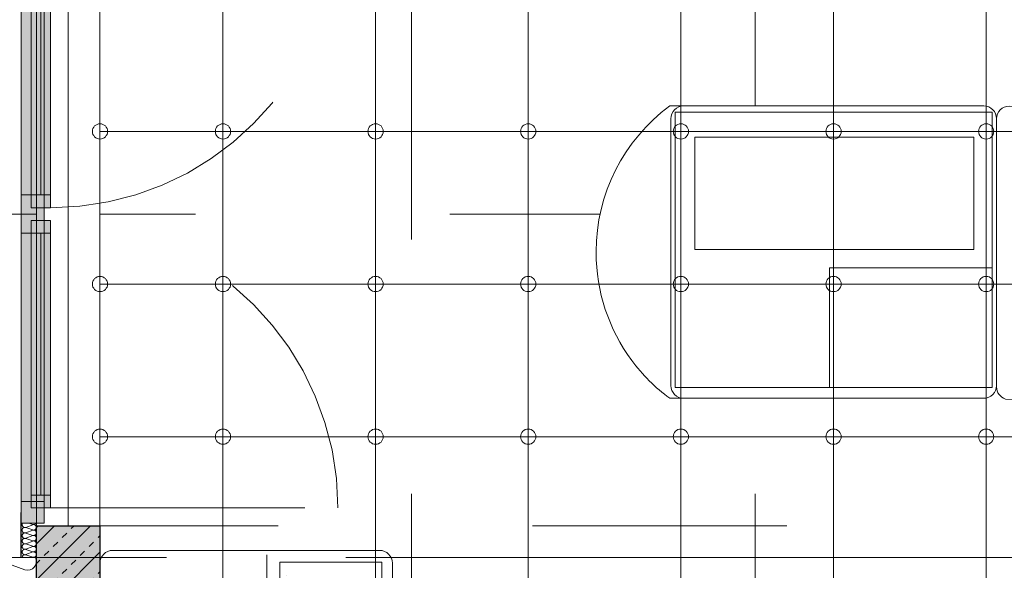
# Model space of a CAD drawing. Header units: metres. Extents: x -45 to 152, y -127 to 99.
# Tile 23 of 256: x -39.34 to -35.47, y -16.25 to -14.09. Entities that reach past the tile are written whole.
import ezdxf

# ---------------------------------------------------------------- set-up
doc = ezdxf.new("R2010")
doc.units = ezdxf.units.M
doc.header["$PDMODE"] = 1
doc.header["$PDSIZE"] = -2
for name, pattern in [('Achsen 01', [5.291531, 3.175, -1.058062, 0.352704, -0.705764]), ('gestrichelt - 01', [2, 1, -1]), ('ISO-03 Gestrichelt mit Abstand', [7.62, 3.048, -4.572]), ('ISO-07 Punktiert', [0.889, 0.127, -0.762]), ('Raster 01', [2, 1, -1]), ('VW-01 Strichlinie kurz', [2, 1, -1])]:
    doc.linetypes.add(name, pattern=pattern)
doc.layers.get('0').update_dxf_attribs({"lineweight": 25})
for name, color, linetype, lineweight, true_color in [('013_Beton und Stahlbetonarbeiten-000 Brüstung', 7, 'Continuous', 9, 0xa6a6a6), ('013_Beton und Stahlbetonarbeiten-000 Sichtbeton-331 tragende Au', 5, 'Continuous', 5, 0x0000ff), ('013_Beton und Stahlbetonarbeiten-000 Sichtbeton-334 Außenwandöf', 5, 'Continuous', 5, 0x0000ff), ('014_Fassadenarbeiten-330 mineralische Dämmung', 7, 'Continuous', 9, 0x666666), ('032_Metallarbeiten-Fenster', 7, 'Continuous', 13, 0x444444), ('ACTES-Einrichtung Aufsicht.', 7, 'Continuous', 9, 0xa6a6a6), ('AV1-Achsen', 1, 'Achsen 01', 18, 0xff0000), ('AV1-Bewegungsfläche', 7, 'gestrichelt - 01', 9, 0xd9d9d9), ('AV1-Raster', 7, 'Raster 01', 9, 0xa6a6a6)]:
    doc.layers.add(name, color=color, linetype=linetype, lineweight=lineweight, true_color=true_color)
for name, color, linetype, lineweight in [('013_Beton und Stahlbetonarbeiten-000 Unterzüge', 7, 'ISO-07 Punktiert', 13), ('013_Beton und Stahlbetonarbeiten-330 Außenwände', 7, 'Continuous', 25), ('030_Sonnenschutzarbeiten-BLENDSCHUTZ', 7, 'Continuous', 5), ('036_Bodenbelagarbeiten-350 Doppelbodenelement', 7, 'Continuous', 9), ('039_Trockenbauarbeiten-alllg.', 7, 'Continuous', 9), ('_1.35m (3D)', 7, 'Continuous', 9), ('_GRU (2D)', 7, 'Continuous', 9), ('_OG 2 (2D)', 7, 'Continuous', 9), ('_OG 2 - DS (2D)', 7, 'Continuous', 9), ('Bemaßung-Bemaßung', 7, 'Continuous', 9), ('Keine', 7, 'Continuous', 9)]:
    doc.layers.add(name, color=color, linetype=linetype, lineweight=lineweight)
doc.layers.get('0').freeze()
doc.styles.add('Arial', font='arial.ttf')
doc.dimstyles.new('COE 50', dxfattribs={"dimtxt": 126.090495, "dimasz": 0.001414, "dimexe": 0.001, "dimexo": 0.01, "dimgap": 0.001, "dimtad": 1, "dimdec": 3, "dimtxsty": 'Arial', "dimblk": 'VW_SLASH-4', "dimblk1": 'VW_SLASH-4', "dimblk2": 'VW_SLASH-4', "dimcen": 0, "dimadec": 3, "dimazin": 0, "dimtfac": 0.8, "dimtdec": 3, "dimtix": 1, "dimtmove": 0, "dimatfit": 0, "dimldrblk": 'VW_SLASH-3', "dimfxl": 0.002, "dimfxlon": 1, "dimfrac": 2, "dimtolj": 1, "dimarcsym": 0})

# ---------------------------------------------------------------- blocks, each defined once
blk = doc.blocks.new('Group-2')
at = {"layer": 'AV1-Raster'}
for p, q in [((-37.8, -22.95), (-37.8, 1.35)), ((-36.45, -22.95), (-36.45, 1.35)), ((1.35, -14.85), (-40.5, -14.85)), ((1.35, -16.2), (-40.5, -16.2))]:
    blk.add_line(p, q, dxfattribs=at)
blk = doc.blocks.new('1.35m (3D)')
at = {"layer": 'AV1-Raster', "color": 7}
blk.add_blockref('Group-2', (0, 0), dxfattribs=at)
blk = doc.blocks.new('VW_SLASH-4')
at = {"color": 0, "linetype": 'ByBlock', "lineweight": -2, "transparency": 16777216}
blk.add_line((0, 0), (-1, 0), dxfattribs=at)
at = {"color": 0, "linetype": 'Continuous', "lineweight": 15, "transparency": 16777216, "flags": 128}
blk.add_lwpolyline([(0.5, 0.5), (-0.5, -0.5)], dxfattribs=at)
blk = doc.blocks.new('*D14')
at = {"layer": '030_Sonnenschutzarbeiten-BLENDSCHUTZ', "color": 0, "lineweight": -2}
for p, q in [((-39.575, -13.625), (-39.725, -13.625)), ((-39.675, -16.0043), (-39.675, -13.6957)), ((-39.575, -16.075), (-39.725, -16.075))]:
    blk.add_line(p, q, dxfattribs=at)
at = {"layer": 'Defpoints', "color": 0}
for p in [(-39.675, -13.625), (-39.15, -13.625), (-39.15, -16.075)]:
    blk.add_point(p, dxfattribs=at)
at = {"layer": '030_Sonnenschutzarbeiten-BLENDSCHUTZ', "color": 0, "lineweight": -2, "xscale": 0.070693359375, "yscale": 0.070693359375, "zscale": 0.070693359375}
for p, rotation in [((-39.675, -13.625), 90), ((-39.675, -16.075), 270)]:
    blk.add_blockref('VW_SLASH-4', p, dxfattribs=dict(at, rotation=rotation))
at = {"layer": '030_Sonnenschutzarbeiten-BLENDSCHUTZ', "color": 0, "lineweight": 13, "insert": (-39.8008, -14.85), "char_height": 0.12609, "attachment_point": 5, "rotation": 90, "style": 'Arial'}
blk.add_mtext('\\A1;2,45', dxfattribs=at)
blk = doc.blocks.new('VW_SLASH-3')
at = {"color": 0, "linetype": 'ByBlock', "lineweight": -2, "transparency": 16777216}
blk.add_line((0, 0), (-1, 0), dxfattribs=at)
at = {"color": 0, "linetype": 'Continuous', "lineweight": 15, "transparency": 16777216, "flags": 128}
blk.add_lwpolyline([(0.5, 0.5), (-0.5, -0.5)], dxfattribs=at)
blk = doc.blocks.new('Group-94')
at = {"color": 255, "transparency": 33554559}
blk.add_wipeout([(-38.975, -16.845), (-38.9848, -16.846), (-38.9941, -16.8488), (-39.0028, -16.8534), (-39.0104, -16.8596), (-39.0166, -16.8672), (-39.0212, -16.8759), (-39.024, -16.8852), (-39.025, -16.895), (-39.025, -18.075), (-39.024, -18.0848), (-39.0212, -18.0941), (-39.0166, -18.1028), (-39.0104, -18.1104), (-39.0028, -18.1166), (-38.9941, -18.1212), (-38.9848, -18.124), (-38.975, -18.125), (-37.9258, -18.125), (-37.9161, -18.124), (-37.9067, -18.1212), (-37.8981, -18.1166), (-37.8905, -18.1104), (-37.8843, -18.1028), (-37.8797, -18.0941), (-37.8768, -18.0848), (-37.8758, -18.075), (-37.8758, -16.895), (-37.8768, -16.8852), (-37.8797, -16.8759), (-37.8843, -16.8672), (-37.8905, -16.8596), (-37.8981, -16.8534), (-37.9067, -16.8488), (-37.9161, -16.846), (-37.9258, -16.845)], dxfattribs=at).dxf.layer = 'ACTES-Einrichtung Aufsicht.'
at = {"layer": 'ACTES-Einrichtung Aufsicht.'}
blk.add_line((-39.025, -18.075), (-39.025, -16.895), dxfattribs=at)
at = {"layer": 'ACTES-Einrichtung Aufsicht.', "flags": 128}
blk.add_lwpolyline([(-38.975, -16.845, 0.414214), (-39.025, -16.895), (-39.025, -18.075, 0.414214), (-38.975, -18.125), (-37.9258, -18.125, 0.414214), (-37.8758, -18.075), (-37.8758, -16.895, 0.414214), (-37.9258, -16.845)], format="xyb", close=True, dxfattribs=at)
at = {"color": 255, "transparency": 33554559}
blk.add_wipeout([(-39.001, -18.108), (-39.001, -16.862), (-37.9177, -16.862), (-37.9177, -18.108)], dxfattribs=at).dxf.layer = 'ACTES-Einrichtung Aufsicht.'
at = {"layer": 'ACTES-Einrichtung Aufsicht.', "flags": 128}
blk.add_lwpolyline([(-39.001, -18.108), (-39.001, -16.862), (-37.9177, -16.862), (-37.9177, -18.108)], close=True, dxfattribs=at)
at = {"color": 255, "transparency": 33554559}
for points in [[(-39.025, -16.895), (-39.024, -16.8852), (-39.0212, -16.8759), (-39.0166, -16.8672), (-39.0104, -16.8596), (-39.0028, -16.8534), (-38.9941, -16.8488), (-38.9848, -16.846), (-38.975, -16.845), (-38.975, -16.895)], [(-38.3888, -17.501), (-38.3888, -16.862), (-37.9177, -16.862), (-37.9177, -17.501)], [(-38.9018, -18.0305), (-38.9018, -16.9338), (-38.4608, -16.9338), (-38.4608, -18.0305)]]:
    blk.add_wipeout(points, dxfattribs=at).dxf.layer = 'ACTES-Einrichtung Aufsicht.'
at = {"layer": 'ACTES-Einrichtung Aufsicht.', "flags": 128}
for points in [[(-38.3888, -17.501), (-38.3888, -16.862), (-37.9177, -16.862), (-37.9177, -17.501)], [(-38.9018, -18.0305), (-38.9018, -16.9338), (-38.4608, -16.9338), (-38.4608, -18.0305)]]:
    blk.add_lwpolyline(points, close=True, dxfattribs=at)
at = {"layer": 'ACTES-Einrichtung Aufsicht.'}
blk.add_arc((-38.975, -16.895), 0.05, 90, 180, dxfattribs=at)
at = {"color": 255, "transparency": 33554559}
blk.add_wipeout([(-37.9258, -16.845), (-37.9161, -16.846), (-37.9067, -16.8488), (-37.8981, -16.8534), (-37.8905, -16.8596), (-37.8843, -16.8672), (-37.8797, -16.8759), (-37.8768, -16.8852), (-37.8758, -16.895), (-37.9258, -16.895)], dxfattribs=at).dxf.layer = 'ACTES-Einrichtung Aufsicht.'
at = {"layer": 'ACTES-Einrichtung Aufsicht.'}
blk.add_line((-37.8758, -16.895), (-37.8758, -18.075), dxfattribs=at)
blk.add_arc((-37.9258, -16.895), 0.05, 0, 90, dxfattribs=at)
at = {"color": 255, "transparency": 33554559}
blk.add_wipeout([(-38.975, -16.172), (-38.9848, -16.173), (-38.9941, -16.1758), (-39.0028, -16.1804), (-39.0104, -16.1866), (-39.0166, -16.1942), (-39.0212, -16.2029), (-39.024, -16.2122), (-39.025, -16.222), (-39.025, -16.795), (-39.024, -16.8048), (-39.0212, -16.8141), (-39.0166, -16.8228), (-39.0104, -16.8304), (-39.0028, -16.8366), (-38.9941, -16.8412), (-38.9848, -16.844), (-38.975, -16.845), (-37.9258, -16.845), (-37.9161, -16.844), (-37.9067, -16.8412), (-37.8981, -16.8366), (-37.8905, -16.8304), (-37.8843, -16.8228), (-37.8797, -16.8141), (-37.8768, -16.8048), (-37.8758, -16.795), (-37.8758, -16.222), (-37.8768, -16.2122), (-37.8797, -16.2029), (-37.8843, -16.1942), (-37.8905, -16.1866), (-37.8981, -16.1804), (-37.9067, -16.1758), (-37.9161, -16.173), (-37.9258, -16.172)], dxfattribs=at).dxf.layer = 'ACTES-Einrichtung Aufsicht.'
at = {"layer": 'ACTES-Einrichtung Aufsicht.'}
blk.add_line((-38.3698, -16.828), (-38.3698, -16.189), dxfattribs=at)
at = {"layer": 'ACTES-Einrichtung Aufsicht.', "flags": 128}
blk.add_lwpolyline([(-38.975, -16.172, 0.414214), (-39.025, -16.222), (-39.025, -16.795, 0.414214), (-38.975, -16.845), (-37.9258, -16.845, 0.414214), (-37.8758, -16.795), (-37.8758, -16.222, 0.414214), (-37.9258, -16.172)], format="xyb", close=True, dxfattribs=at)
at = {"color": 255, "transparency": 33554559}
blk.add_wipeout([(-38.3187, -16.799), (-38.3187, -16.218), (-37.9177, -16.218), (-37.9177, -16.799)], dxfattribs=at).dxf.layer = 'ACTES-Einrichtung Aufsicht.'
at = {"layer": 'ACTES-Einrichtung Aufsicht.'}
blk.add_line((-38.2906, -16.2705), (-38.2908, -16.2705), dxfattribs=at)
at = {"layer": 'ACTES-Einrichtung Aufsicht.', "flags": 128}
blk.add_lwpolyline([(-38.3187, -16.799), (-38.3187, -16.218), (-37.9177, -16.218), (-37.9177, -16.799)], close=True, dxfattribs=at)
blk = doc.blocks.new('Group-95')
at = {"layer": 'AV1-Bewegungsfläche', "color": 9, "flags": 128}
blk.add_lwpolyline([(-33.8668, -17.1674), (-33.5499, -16.2189, 0.063875), (-34.4696, -15.7745, 0.008083), (-34.592, -15.7358, 0.055453), (-35.4654, -15.5771), (-35.7221, -16.3246), (-35.7891, -16.5251)], format="xyb", close=True, dxfattribs=at)
at = {"color": 255, "transparency": 33554559}
blk.add_wipeout([(-36.7309, -15.5742), (-36.7857, -15.5742), (-36.8067, -15.558), (-36.827, -15.5411), (-36.8467, -15.5235), (-36.8658, -15.5051), (-36.8841, -15.486), (-36.9018, -15.4663), (-36.9187, -15.446), (-36.9348, -15.425), (-36.9666, -15.3781), (-36.9947, -15.3289), (-37.0188, -15.2776), (-37.0387, -15.2246), (-37.0544, -15.1701), (-37.0657, -15.1146), (-37.0726, -15.0583), (-37.075, -15.0017), (-37.075, -14.9977), (-37.0699, -14.9147), (-37.0553, -14.8329), (-37.0312, -14.7533), (-36.9981, -14.677), (-36.9563, -14.6051), (-36.9064, -14.5386), (-36.8492, -14.4783), (-36.7854, -14.425), (-36.7309, -14.425), (-36.7407, -14.426), (-36.7501, -14.4288), (-36.7587, -14.4334), (-36.7663, -14.4396), (-36.7725, -14.4472), (-36.7771, -14.4559), (-36.78, -14.4652), (-36.7809, -14.475), (-36.7809, -14.9996), (-36.7809, -15.5242), (-36.78, -15.5339), (-36.7771, -15.5433), (-36.7725, -15.5519), (-36.7663, -15.5595), (-36.7587, -15.5657), (-36.7501, -15.5703), (-36.7407, -15.5732)], dxfattribs=at).dxf.layer = 'ACTES-Einrichtung Aufsicht.'
at = {"layer": 'ACTES-Einrichtung Aufsicht.', "flags": 128}
blk.add_lwpolyline([(-36.7309, -15.5742), (-36.7857, -15.5742, -0.074129), (-36.9348, -15.425, -0.159903), (-37.075, -15.0017), (-37.075, -14.9977, -0.237018), (-36.7854, -14.425), (-36.7309, -14.425, 0.414214), (-36.7809, -14.475), (-36.7809, -15.5242, 0.414214)], format="xyb", close=True, dxfattribs=at)
at = {"color": 255, "transparency": 33554687}
blk.add_wipeout([(-34.4696, -15.7745), (-34.4849, -15.7695), (-34.5001, -15.7645), (-34.5154, -15.7596), (-34.5307, -15.7547), (-34.546, -15.7499), (-34.5613, -15.7451), (-34.5766, -15.7404), (-34.592, -15.7358), (-34.699, -15.7054), (-34.8067, -15.678), (-34.9152, -15.6536), (-35.0243, -15.6323), (-35.1339, -15.6139), (-35.2441, -15.5986), (-35.3546, -15.5863), (-35.4654, -15.5771), (-35.4728, -15.5742), (-35.4797, -15.5702), (-35.4858, -15.5651), (-35.4911, -15.5591), (-35.4953, -15.5523), (-35.4984, -15.545), (-35.5003, -15.5372), (-35.501, -15.5293), (-35.501, -15.5292), (-35.501, -15.5291), (-35.501, -15.5291), (-35.501, -15.529), (-35.501, -15.5289), (-35.501, -15.5289), (-35.501, -15.5288), (-35.501, -15.5287), (-35.501, -14.475), (-35.4999, -14.4653), (-35.497, -14.456), (-35.4924, -14.4475), (-35.4861, -14.44), (-35.4786, -14.4338), (-35.47, -14.4293), (-35.4607, -14.4265), (-35.451, -14.4255), (-35.1068, -14.4406), (-34.7648, -14.4829), (-34.4273, -14.5523), (-34.0964, -14.6482), (-33.7741, -14.7701), (-33.4626, -14.9171), (-33.1636, -15.0884), (-32.8792, -15.2829), (-32.8792, -15.283), (-32.8791, -15.283), (-32.879, -15.2831), (-32.879, -15.2831), (-32.8789, -15.2832), (-32.8789, -15.2832), (-32.8788, -15.2833), (-32.8787, -15.2833), (-32.8792, -15.2829), (-32.8721, -15.2895), (-32.8663, -15.2974), (-32.8622, -15.3062), (-32.8598, -15.3156), (-32.8594, -15.3254), (-32.8608, -15.335), (-32.8641, -15.3442), (-32.869, -15.3525), (-33.4938, -16.2011), (-33.4989, -16.2071), (-33.5049, -16.2121), (-33.5117, -16.2162), (-33.5189, -16.2192), (-33.5266, -16.2209), (-33.5344, -16.2215), (-33.5423, -16.2208), (-33.5499, -16.2189), (-33.6582, -16.1507), (-33.7687, -16.086), (-33.8812, -16.0249), (-33.9956, -15.9674), (-34.1117, -15.9135), (-34.2295, -15.8634), (-34.3489, -15.817)], dxfattribs=at).dxf.layer = 'ACTES-Einrichtung Aufsicht.'
at = {"layer": 'ACTES-Einrichtung Aufsicht.', "transparency": 33554534, "flags": 128}
blk.add_lwpolyline([(-34.4696, -15.7745, 0.008083), (-34.592, -15.7358, 0.055453), (-35.4654, -15.5771, -0.330906), (-35.501, -15.5293, 0.002569), (-35.501, -15.5287), (-35.501, -14.475, -0.41107), (-35.451, -14.4255, -0.160224), (-32.8792, -15.2829, -0.00305), (-32.8787, -15.2833), (-32.8792, -15.2829, -0.411112), (-32.869, -15.3525), (-33.4938, -16.2011, -0.325472), (-33.5499, -16.2189, 0.063875)], format="xyb", close=True, dxfattribs=at)
at = {"color": 255, "transparency": 33554559}
blk.add_wipeout([(-35.501, -14.475), (-35.5019, -14.4652), (-35.5048, -14.4559), (-35.5094, -14.4472), (-35.5156, -14.4396), (-35.5232, -14.4334), (-35.5318, -14.4288), (-35.5412, -14.426), (-35.5509, -14.425), (-36.7309, -14.425), (-36.7407, -14.426), (-36.7501, -14.4288), (-36.7587, -14.4334), (-36.7663, -14.4396), (-36.7725, -14.4472), (-36.7771, -14.4559), (-36.78, -14.4652), (-36.7809, -14.475), (-36.7809, -15.5242), (-36.78, -15.5339), (-36.7771, -15.5433), (-36.7725, -15.5519), (-36.7663, -15.5595), (-36.7587, -15.5657), (-36.7501, -15.5703), (-36.7407, -15.5732), (-36.7309, -15.5742), (-35.5509, -15.5742), (-35.5412, -15.5732), (-35.5318, -15.5703), (-35.5232, -15.5657), (-35.5156, -15.5595), (-35.5094, -15.5519), (-35.5048, -15.5433), (-35.5019, -15.5339), (-35.501, -15.5242)], dxfattribs=at).dxf.layer = 'ACTES-Einrichtung Aufsicht.'
at = {"layer": 'ACTES-Einrichtung Aufsicht.', "flags": 128}
blk.add_lwpolyline([(-35.501, -14.475, 0.414214), (-35.5509, -14.425), (-36.7309, -14.425, 0.414214), (-36.7809, -14.475), (-36.7809, -15.5242, 0.414214), (-36.7309, -15.5742), (-35.5509, -15.5742, 0.414214), (-35.501, -15.5242)], format="xyb", close=True, dxfattribs=at)
at = {"color": 255, "transparency": 33554559}
blk.add_wipeout([(-36.7639, -14.449), (-35.5179, -14.449), (-35.5179, -15.5323), (-36.7639, -15.5323)], dxfattribs=at).dxf.layer = 'ACTES-Einrichtung Aufsicht.'
at = {"layer": 'ACTES-Einrichtung Aufsicht.', "flags": 128}
blk.add_lwpolyline([(-36.7639, -14.449), (-35.5179, -14.449), (-35.5179, -15.5323), (-36.7639, -15.5323)], close=True, dxfattribs=at)
at = {"color": 255, "transparency": 33554559}
for points in [[(-36.6864, -14.5482), (-35.5897, -14.5482), (-35.5897, -14.9892), (-36.6864, -14.9892)], [(-36.1569, -15.0612), (-35.5179, -15.0612), (-35.5179, -15.5323), (-36.1569, -15.5323)]]:
    blk.add_wipeout(points, dxfattribs=at).dxf.layer = 'ACTES-Einrichtung Aufsicht.'
at = {"layer": 'ACTES-Einrichtung Aufsicht.', "flags": 128}
for points in [[(-36.6864, -14.5482), (-35.5897, -14.5482), (-35.5897, -14.9892), (-36.6864, -14.9892)], [(-36.1569, -15.0612), (-35.5179, -15.0612), (-35.5179, -15.5323), (-36.1569, -15.5323)]]:
    blk.add_lwpolyline(points, close=True, dxfattribs=at)
blk = doc.blocks.new('Group-101')
at = {"layer": 'ACTES-Einrichtung Aufsicht.'}
blk.add_blockref('Group-95', (0, 0), dxfattribs=at)
at = {"layer": 'ACTES-Einrichtung Aufsicht.', "color": 7}
blk.add_blockref('Group-94', (0, 0), dxfattribs=at)
blk = doc.blocks.new('Group-184')
at = {"layer": '014_Fassadenarbeiten-330 mineralische Dämmung', "transparency": 33554687, "flags": 128}
blk.add_lwpolyline([(-16.2154, 39.41), (-16.2486, 39.32, 0.669764), (-16.2, 39.2789)], format="xyb", dxfattribs=at)
blk = doc.blocks.new('Group-185')
at = {"layer": '014_Fassadenarbeiten-330 mineralische Dämmung', "transparency": 33554687}
blk.add_blockref('Group-184', (0, 0), dxfattribs=at)
blk = doc.blocks.new('Parametric Object-24')
at = {"layer": '014_Fassadenarbeiten-330 mineralische Dämmung', "color": 7, "transparency": 33554687}
blk.add_blockref('Group-185', (0, 0), dxfattribs=at)
at = {"layer": '014_Fassadenarbeiten-330 mineralische Dämmung', "color": 0, "flags": 1}
for tag in ['IFC_UUID', 'instanceID', 'prm0_name', 'prm0_type', 'prm0_value', 'prm1_name', 'prm1_type', 'prm1_value', 'prm2_name', 'prm2_type', 'prm2_value', 'prm3_name', 'prm3_type', 'prm3_value', 'prm4_name', 'prm4_type', 'prm4_value', 'prm5_name', 'prm5_type', 'prm5_value', 'prm6_name', 'prm6_type', 'prm6_value']:
    blk.add_attdef(tag, (-39.4631, -21.9098), '', height=0.00018, dxfattribs=at)
blk = doc.blocks.new('*D446')
at = {"layer": 'Bemaßung-Bemaßung', "color": 0, "lineweight": -2}
for p, q in [((-42.225, -13.5), (-42.375, -13.5)), ((-42.325, -16.1293), (-42.325, -13.5707)), ((-42.225, -16.2), (-42.375, -16.2))]:
    blk.add_line(p, q, dxfattribs=at)
at = {"layer": 'Defpoints', "color": 0}
for p in [(-42.325, -13.5), (-39.15, -13.5), (-39.15, -16.2)]:
    blk.add_point(p, dxfattribs=at)
at = {"layer": 'Bemaßung-Bemaßung', "color": 0, "lineweight": -2, "xscale": 0.070693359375, "yscale": 0.070693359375, "zscale": 0.070693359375}
for p, rotation in [((-42.325, -13.5), 90), ((-42.325, -16.2), 270)]:
    blk.add_blockref('VW_SLASH-4', p, dxfattribs=dict(at, rotation=rotation))
at = {"layer": 'Bemaßung-Bemaßung', "color": 0, "insert": (-42.4356, -14.85), "char_height": 0.10087, "attachment_point": 5, "rotation": 90, "style": 'Arial'}
blk.add_mtext('\\A1;2,70', dxfattribs=at)
blk = doc.blocks.new('*D447')
at = {"layer": 'Bemaßung-Bemaßung', "color": 0, "lineweight": -2}
for p, q in [((-42.225, -16.2), (-42.375, -16.2)), ((-42.325, -21.5293), (-42.325, -16.2707)), ((-42.225, -21.6), (-42.375, -21.6))]:
    blk.add_line(p, q, dxfattribs=at)
at = {"layer": 'Defpoints', "color": 0}
for p in [(-42.325, -16.2), (-39.15, -16.2), (-39.15, -21.6)]:
    blk.add_point(p, dxfattribs=at)
at = {"layer": 'Bemaßung-Bemaßung', "color": 0, "lineweight": -2, "xscale": 0.070693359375, "yscale": 0.070693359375, "zscale": 0.070693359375}
for p, rotation in [((-42.325, -16.2), 90), ((-42.325, -21.6), 270)]:
    blk.add_blockref('VW_SLASH-4', p, dxfattribs=dict(at, rotation=rotation))
at = {"layer": 'Bemaßung-Bemaßung', "color": 0, "insert": (-42.4356, -18.9), "char_height": 0.10087, "attachment_point": 5, "rotation": 90, "style": 'Arial'}
blk.add_mtext('\\A1;5,40', dxfattribs=at)
blk = doc.blocks.new('*D722')
at = {"layer": 'Bemaßung-Bemaßung', "color": 0, "lineweight": -2}
for p, q in [((-40.725, -16.075), (-40.875, -16.075)), ((-40.825, -16.1457), (-40.825, -21.6543)), ((-40.725, -21.725), (-40.875, -21.725))]:
    blk.add_line(p, q, dxfattribs=at)
at = {"layer": 'Defpoints', "color": 0}
for p in [(-39.275, -16.075), (-40.825, -21.725), (-39.275, -21.725)]:
    blk.add_point(p, dxfattribs=at)
at = {"layer": 'Bemaßung-Bemaßung', "color": 0, "lineweight": -2, "xscale": 0.070693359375, "yscale": 0.070693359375, "zscale": 0.070693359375}
for p, rotation in [((-40.825, -16.075), 90), ((-40.825, -21.725), 270)]:
    blk.add_blockref('VW_SLASH-4', p, dxfattribs=dict(at, rotation=rotation))
at = {"layer": 'Bemaßung-Bemaßung', "color": 0, "insert": (-40.9356, -18.9), "char_height": 0.10087, "attachment_point": 5, "rotation": 90, "style": 'Arial'}
blk.add_mtext('\\A1;5,65', dxfattribs=at)
blk = doc.blocks.new('*D723')
at = {"layer": 'Bemaßung-Bemaßung', "color": 0, "lineweight": -2}
for p, q in [((-40.725, -13.625), (-40.875, -13.625)), ((-40.825, -13.6957), (-40.825, -16.0043)), ((-40.725, -16.075), (-40.875, -16.075))]:
    blk.add_line(p, q, dxfattribs=at)
at = {"layer": 'Defpoints', "color": 0}
for p in [(-39.025, -13.625), (-40.825, -16.075), (-39.275, -16.075)]:
    blk.add_point(p, dxfattribs=at)
at = {"layer": 'Bemaßung-Bemaßung', "color": 0, "lineweight": -2, "xscale": 0.070693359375, "yscale": 0.070693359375, "zscale": 0.070693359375}
for p, rotation in [((-40.825, -13.625), 90), ((-40.825, -16.075), 270)]:
    blk.add_blockref('VW_SLASH-4', p, dxfattribs=dict(at, rotation=rotation))
at = {"layer": 'Bemaßung-Bemaßung', "color": 0, "insert": (-40.9356, -14.85), "char_height": 0.10087, "attachment_point": 5, "rotation": 90, "style": 'Arial'}
blk.add_mtext('\\A1;2,45', dxfattribs=at)
blk = doc.blocks.new('COE - Fenster 01')
at = {"layer": '032_Metallarbeiten-Fenster', "linetype": 'Continuous', "lineweight": 0}
for points in [[(-0.03, 2.515), (-0.03, 2.43), (0.06, 2.43), (0.06, 2.515)], [(0.02, 2.455), (0.02, 2.405), (-0.055, 2.405), (-0.055, 2.455)], [(0.02, 2.405), (0.02, 1.375), (-0.055, 1.375), (-0.055, 2.405)], [(-0.03, 2.43), (0.06, 2.43), (0.06, 0.17), (-0.03, 0.17)], [(0.02, 1.375), (0.02, 1.325), (-0.055, 1.325), (-0.055, 1.375)], [(0.06, 1.375), (0.06, 1.225), (-0.03, 1.225), (-0.03, 1.375)], [(0.02, 1.225), (0.02, 1.275), (-0.055, 1.275), (-0.055, 1.225)], [(0.02, 0.195), (0.02, 1.225), (-0.055, 1.225), (-0.055, 0.195)], [(0.02, 0.145), (0.02, 0.195), (-0.055, 0.195), (-0.055, 0.145)], [(0.06, 0.17), (-0.03, 0.17), (-0.03, 0.085), (0.06, 0.085)]]:
    blk.add_hatch(color=7, dxfattribs=at).paths.add_polyline_path(points)
at = {"layer": '032_Metallarbeiten-Fenster', "color": 7, "linetype": 'gestrichelt - 01', "lineweight": 18, "transparency": 33554687}
for p, q in [((-0.055, 2.455), (-1.185, 2.455)), ((-0.055, 0.145), (-1.185, 0.145))]:
    blk.add_line(p, q, dxfattribs=at)
at = {"layer": '032_Metallarbeiten-Fenster', "color": 7, "lineweight": 18}
for p, q in [((-0.0175, 2.405), (-0.0175, 1.375)), ((-0.0175, 0.195), (-0.0175, 1.225))]:
    blk.add_line(p, q, dxfattribs=at)
at = {"layer": '032_Metallarbeiten-Fenster', "color": 7, "lineweight": 18, "flags": 128}
for points in [[(-0.03, 2.515), (-0.03, 2.43), (0.06, 2.43), (0.06, 2.515)], [(0.02, 2.455), (0.02, 2.405), (-0.055, 2.405), (-0.055, 2.455)], [(0.02, 2.405), (0.02, 1.375), (-0.055, 1.375), (-0.055, 2.405)], [(-0.03, 2.43), (0.06, 2.43), (0.06, 0.17), (-0.03, 0.17)], [(0.02, 1.375), (0.02, 1.325), (-0.055, 1.325), (-0.055, 1.375)], [(0.06, 1.375), (0.06, 1.225), (-0.03, 1.225), (-0.03, 1.375)], [(0.02, 1.225), (0.02, 1.275), (-0.055, 1.275), (-0.055, 1.225)], [(0.02, 0.195), (0.02, 1.225), (-0.055, 1.225), (-0.055, 0.195)], [(0.02, 0.145), (0.02, 0.195), (-0.055, 0.195), (-0.055, 0.145)], [(0.06, 0.17), (-0.03, 0.17), (-0.03, 0.085), (0.06, 0.085)]]:
    blk.add_lwpolyline(points, close=True, dxfattribs=at)
at = {"layer": '032_Metallarbeiten-Fenster', "color": 7, "linetype": 'gestrichelt - 01', "lineweight": 18, "transparency": 33554687}
for centre, start, end in [((-0.055, 2.455), 180.0004, 270), ((-0.055, 0.145), 90, 179.9996)]:
    blk.add_arc(centre, 1.13, start, end, dxfattribs=at)
blk = doc.blocks.new('Group-426')
at = {"layer": '014_Fassadenarbeiten-330 mineralische Dämmung', "transparency": 33554687, "flags": 128}
for points in [[(15.4589, -23.284, 0.513088), (15.4692, -23.27), (15.4602, -23.242, -1.372995), (15.4806, -23.242), (15.4703, -23.27, 1.372583), (15.4907, -23.27), (15.4817, -23.242, -1.372995), (15.5021, -23.242), (15.4917, -23.27, 1.372583), (15.5121, -23.27)], [(15.4703, -23.27, 1.372583), (15.4907, -23.27), (15.4817, -23.242, -1.372995), (15.5021, -23.242), (15.4917, -23.27, 1.372583), (15.5121, -23.27), (15.5031, -23.242, -1.372995), (15.5235, -23.242), (15.5132, -23.27, 1.372583), (15.5336, -23.27), (15.5246, -23.242, -1.372995), (15.545, -23.242), (15.5346, -23.27, 1.372583), (15.555, -23.27), (15.546, -23.242, -1.372995), (15.5664, -23.242)], [(15.5132, -23.27, 0.324435), (15.5171, -23.282, 0.324435), (15.5297, -23.282, 0.324435), (15.5336, -23.27), (15.5246, -23.242, -0.324488), (15.5285, -23.23, -0.324488), (15.5411, -23.23, -0.324488), (15.545, -23.242), (15.5346, -23.27, 0.324435), (15.5385, -23.282, 0.324435), (15.5511, -23.282, 0.324435), (15.555, -23.27), (15.546, -23.242, -0.324488), (15.5499, -23.23, -0.324488), (15.5625, -23.23, -0.324488), (15.5664, -23.242), (15.5561, -23.27, 0.324435), (15.56, -23.282, 0.324435), (15.5726, -23.282, 0.324435), (15.5765, -23.27), (15.5675, -23.242, -0.324488), (15.5714, -23.23, -0.324488), (15.584, -23.23, -0.324488), (15.5879, -23.242), (15.5775, -23.27, 0.719228), (15.5939, -23.2821)], [(15.5939, -23.2574), (15.5889, -23.242, -0.356824), (15.5939, -23.2294)]]:
    blk.add_lwpolyline(points, format="xyb", dxfattribs=at)
blk = doc.blocks.new('Group-430')
at = {"layer": '014_Fassadenarbeiten-330 mineralische Dämmung', "transparency": 33554687}
blk.add_blockref('Group-426', (0, 0), dxfattribs=at)
blk = doc.blocks.new('Parametric Object-53')
at = {"layer": '014_Fassadenarbeiten-330 mineralische Dämmung', "color": 7, "transparency": 33554687}
blk.add_blockref('Group-430', (0, 0), dxfattribs=at)
at = {"layer": '014_Fassadenarbeiten-330 mineralische Dämmung', "color": 0, "flags": 1}
for tag in ['IFC_UUID', 'instanceID', 'prm0_name', 'prm0_type', 'prm0_value', 'prm1_name', 'prm1_type', 'prm1_value', 'prm2_name', 'prm2_type', 'prm2_value', 'prm3_name', 'prm3_type', 'prm3_value', 'prm4_name', 'prm4_type', 'prm4_value', 'prm5_name', 'prm5_type', 'prm5_value', 'prm6_name', 'prm6_type', 'prm6_value']:
    blk.add_attdef(tag, (-39.3474, -16.2), '', height=0.00018, dxfattribs=at)
blk = doc.blocks.new('Group-736')
at = {"layer": 'AV1-Achsen'}
blk.add_line((-39.15, -26.5), (-39.15, 4.9), dxfattribs=at)
blk = doc.blocks.new('Group-738')
at = {"layer": 'AV1-Achsen'}
blk.add_line((-43.35, -16.2), (4.2, -16.2), dxfattribs=at)
blk = doc.blocks.new('GRU (2D)')
at = {"layer": 'AV1-Achsen', "color": 7}
for name in ['Group-736', 'Group-738']:
    blk.add_blockref(name, (0, 0), dxfattribs=at)
blk = doc.blocks.new('OG 2 - DS (2D)')
at = {"layer": '030_Sonnenschutzarbeiten-BLENDSCHUTZ', "linetype": 'Continuous', "lineweight": 0, "transparency": 33554610}
blk.add_hatch(color=161, dxfattribs=at).paths.add_polyline_path([(-39.15, -16.075), (-39.15, -13.625), (-39.22, -13.625), (-39.22, -16.075)])
at = {"layer": '030_Sonnenschutzarbeiten-BLENDSCHUTZ', "color": 251, "lineweight": 13, "flags": 128}
blk.add_lwpolyline([(-39.15, -16.075), (-39.15, -13.625), (-39.22, -13.625), (-39.22, -16.075)], close=True, dxfattribs=at)
at = {"layer": '030_Sonnenschutzarbeiten-BLENDSCHUTZ', "color": 7, "lineweight": 13}
dim = blk.add_linear_dim(base=(-39.675, -13.625), p1=(-39.15, -16.075), p2=(-39.15, -13.625), angle=270, text='2,45', dimstyle='COE 50', override={"dimtxt": 0.12609, "dimasz": 0.070693, "dimexe": 0.05, "dimgap": 0.05, "dimpost": '<>', "dimtxsty": 'Arial', "dimtmove": 2, "dimfxl": 0.1}, dxfattribs=at)
dim.commit()
dim.dimension.update_dxf_attribs({"geometry": '*D14', "text_midpoint": (-39.8008, -14.85)})
blk = doc.blocks.new('OG 2 (2D)')
at = {"layer": '032_Metallarbeiten-Fenster', "linetype": 'Continuous', "lineweight": 0, "transparency": 33554687}
blk.add_hatch(color=181, dxfattribs=at).paths.add_polyline_path([(-39.3363, -16.2), (-39.3363, -16.0231), (-39.3343, -16.0231), (-39.3343, -16.2)])
at = {"layer": '014_Fassadenarbeiten-330 mineralische Dämmung', "flags": 128}
blk.add_lwpolyline([(-39.275, -21.725), (-39.15, -21.725), (-39.15, -21.905), (-39.455, -21.905), (-39.455, -16.2), (-39.275, -16.2)], close=True, dxfattribs=at)
at = {"layer": '032_Metallarbeiten-Fenster', "color": 7, "linetype": 'Continuous', "lineweight": 9, "transparency": 33554687, "flags": 128}
blk.add_lwpolyline([(-39.3363, -16.2), (-39.3363, -16.0231), (-39.3343, -16.0231), (-39.3343, -16.2)], close=True, dxfattribs=at)
at = {"layer": '014_Fassadenarbeiten-330 mineralische Dämmung', "rotation": 90}
blk.add_blockref('Parametric Object-24', (0, 0), dxfattribs=at)
at = {"layer": 'ACTES-Einrichtung Aufsicht.'}
blk.add_blockref('Group-101', (0, 0), dxfattribs=at)
at = {"layer": 'Bemaßung-Bemaßung', "color": 1}
dim = blk.add_linear_dim(base=(-42.325, -16.2), p1=(-39.15, -21.6), p2=(-39.15, -16.2), angle=270, text='5,40', dimstyle='COE 50', override={"dimtxt": 0.100872, "dimasz": 0.070693, "dimexe": 0.05, "dimgap": 0.05, "dimpost": '<>', "dimtxsty": 'Arial', "dimtmove": 2, "dimfxl": 0.1}, dxfattribs=at)
dim.commit()
dim.dimension.update_dxf_attribs({"geometry": '*D447', "text_midpoint": (-42.4356, -18.9)})
at = {"layer": '036_Bodenbelagarbeiten-350 Doppelbodenelement', "color": 230, "linetype": 'Continuous', "flags": 128}
for points in [[(-38.5416, -13.925), (-37.9416, -13.925), (-37.9416, -14.525), (-38.5416, -14.525)], [(-37.9416, -13.925), (-37.3416, -13.925), (-37.3416, -14.525), (-37.9416, -14.525)], [(-37.3416, -13.925), (-36.7416, -13.925), (-36.7416, -14.525), (-37.3416, -14.525)], [(-36.7416, -13.925), (-36.1416, -13.925), (-36.1416, -14.525), (-36.7416, -14.525)], [(-36.1416, -13.925), (-35.5416, -13.925), (-35.5416, -14.525), (-36.1416, -14.525)], [(-35.5416, -13.925), (-34.9416, -13.925), (-34.9416, -14.525), (-35.5416, -14.525)], [(-38.5416, -14.525), (-37.9416, -14.525), (-37.9416, -15.125), (-38.5416, -15.125)], [(-37.9416, -14.525), (-37.3416, -14.525), (-37.3416, -15.125), (-37.9416, -15.125)], [(-37.3416, -14.525), (-36.7416, -14.525), (-36.7416, -15.125), (-37.3416, -15.125)], [(-36.7416, -14.525), (-36.1416, -14.525), (-36.1416, -15.125), (-36.7416, -15.125)], [(-36.1416, -14.525), (-35.5416, -14.525), (-35.5416, -15.125), (-36.1416, -15.125)], [(-35.5416, -14.525), (-34.9416, -14.525), (-34.9416, -15.125), (-35.5416, -15.125)], [(-38.5416, -15.125), (-37.9416, -15.125), (-37.9416, -15.725), (-38.5416, -15.725)], [(-37.9416, -15.125), (-37.3416, -15.125), (-37.3416, -15.725), (-37.9416, -15.725)], [(-37.3416, -15.125), (-36.7416, -15.125), (-36.7416, -15.725), (-37.3416, -15.725)], [(-36.7416, -15.125), (-36.1416, -15.125), (-36.1416, -15.725), (-36.7416, -15.725)], [(-36.1416, -15.125), (-35.5416, -15.125), (-35.5416, -15.725), (-36.1416, -15.725)], [(-35.5416, -15.125), (-34.9416, -15.125), (-34.9416, -15.725), (-35.5416, -15.725)], [(-38.5416, -15.725), (-37.9416, -15.725), (-37.9416, -16.325), (-38.5416, -16.325)], [(-37.9416, -15.725), (-37.3416, -15.725), (-37.3416, -16.325), (-37.9416, -16.325)], [(-37.3416, -15.725), (-36.7416, -15.725), (-36.7416, -16.325), (-37.3416, -16.325)], [(-36.7416, -15.725), (-36.1416, -15.725), (-36.1416, -16.325), (-36.7416, -16.325)], [(-36.1416, -15.725), (-35.5416, -15.725), (-35.5416, -16.325), (-36.1416, -16.325)], [(-35.5416, -15.725), (-34.9416, -15.725), (-34.9416, -16.325), (-35.5416, -16.325)]]:
    blk.add_lwpolyline(points, close=True, dxfattribs=at)
at = {"layer": '036_Bodenbelagarbeiten-350 Doppelbodenelement', "color": 230, "lineweight": 18}
for centre in [(-38.5416, -14.525), (-37.9416, -14.525), (-37.3416, -14.525), (-36.7416, -14.525), (-36.1416, -14.525), (-35.5416, -14.525), (-38.5416, -15.125), (-37.9416, -15.125), (-37.3416, -15.125), (-36.7416, -15.125), (-36.1416, -15.125), (-35.5416, -15.125), (-38.5416, -15.725), (-37.9416, -15.725), (-37.3416, -15.725), (-36.7416, -15.725), (-36.1416, -15.725), (-35.5416, -15.725)]:
    blk.add_circle(centre, 0.03, dxfattribs=at)
at = {"color": 255}
blk.add_wipeout([(-39.275, -16.075), (-39.275, -13.625), (-39.025, -13.625), (-39.025, -16.075)], dxfattribs=at).dxf.layer = '013_Beton und Stahlbetonarbeiten-000 Brüstung'
at = {"layer": '013_Beton und Stahlbetonarbeiten-330 Außenwände', "linetype": 'Continuous', "lineweight": 0, "true_color": 0xc0c0c0}
blk.add_hatch(color=9, dxfattribs=at).paths.add_polyline_path([(-39.275, -21.725), (-39.275, -16.075), (-39.025, -16.075), (-39.025, -21.725)])
at = {"layer": '013_Beton und Stahlbetonarbeiten-330 Außenwände', "linetype": 'Continuous', "lineweight": 13}
h = blk.add_hatch(dxfattribs=at)
h.set_pattern_fill('Stahlbeton-1', color=251, style=0, pattern_type=2)
h.set_pattern_definition([(45, (0, 0), (0.07071068, -0.07071068), [0.025, -0.025])])
h.paths.add_polyline_path([(-39.275, -21.725), (-39.275, -16.075), (-39.025, -16.075), (-39.025, -21.725)])
h = blk.add_hatch(dxfattribs=at)
h.set_pattern_fill('Stahlbeton', color=251, style=0, pattern_type=2)
h.set_pattern_definition([(-135, (0.03106, -0.03313), (0.07071068, -0.07071068), [])])
h.paths.add_polyline_path([(-39.275, -21.725), (-39.275, -16.075), (-39.025, -16.075), (-39.025, -21.725)])
at = {"layer": '013_Beton und Stahlbetonarbeiten-000 Brüstung', "flags": 128}
blk.add_lwpolyline([(-39.275, -16.075), (-39.275, -13.625), (-39.025, -13.625), (-39.025, -16.075)], close=True, dxfattribs=at)
at = {"layer": '013_Beton und Stahlbetonarbeiten-000 Sichtbeton-331 tragende Au', "color": 30}
blk.add_solid([(-39.075, -16.125), (-39.025, -16.075), (-39.075, -21.475), (-39.025, -21.475)], dxfattribs=at)
at = {"layer": '013_Beton und Stahlbetonarbeiten-000 Sichtbeton-334 Außenwandöf', "color": 30}
blk.add_solid([(-39.275, -16.075), (-39.025, -16.075), (-39.275, -16.125), (-39.075, -16.125)], dxfattribs=at)
at = {"layer": '013_Beton und Stahlbetonarbeiten-000 Unterzüge', "linetype": 'VW-01 Strichlinie kurz', "flags": 128}
blk.add_lwpolyline([(-39.025, -16.375), (-39.025, -16.075), (-23.075, -16.075), (-23.075, -16.375)], close=True, dxfattribs=at)
at = {"layer": '013_Beton und Stahlbetonarbeiten-330 Außenwände', "flags": 128}
blk.add_lwpolyline([(-39.275, -21.725), (-39.275, -16.075), (-39.025, -16.075), (-39.025, -21.725)], close=True, dxfattribs=at)
at = {"layer": '036_Bodenbelagarbeiten-350 Doppelbodenelement', "color": 230, "linetype": 'Continuous', "flags": 128}
for points in [[(-39.025, -13.925), (-38.5416, -13.925), (-38.5416, -14.525), (-39.025, -14.525)], [(-39.025, -14.525), (-38.5416, -14.525), (-38.5416, -15.125), (-39.025, -15.125)], [(-39.025, -15.125), (-38.5416, -15.125), (-38.5416, -15.725), (-39.025, -15.725)], [(-39.025, -15.725), (-38.5416, -15.725), (-38.5416, -16.325), (-39.025, -16.325)]]:
    blk.add_lwpolyline(points, close=True, dxfattribs=at)
at = {"layer": '036_Bodenbelagarbeiten-350 Doppelbodenelement', "color": 230, "lineweight": 18}
for centre in [(-39.025, -14.525), (-39.025, -15.125), (-39.025, -15.725)]:
    blk.add_circle(centre, 0.03, dxfattribs=at)
at = {"layer": '039_Trockenbauarbeiten-alllg.', "color": 5, "linetype": 'ISO-03 Gestrichelt mit Abstand'}
blk.add_line((-39.15, -13.625), (-39.15, -16.075), dxfattribs=at)
at = {"layer": 'Keine', "color": 8, "linetype": 'Continuous', "lineweight": 13, "flags": 128}
blk.add_lwpolyline([(-39.025, -5.525), (-23.075, -5.525), (-23.075, -21.475), (-39.025, -21.475)], close=True, dxfattribs=at)
at = {"layer": '014_Fassadenarbeiten-330 mineralische Dämmung', "xscale": -1, "rotation": 270}
blk.add_blockref('Parametric Object-53', (-16.047, -31.6589), dxfattribs=at)
at = {"layer": '032_Metallarbeiten-Fenster', "color": 7, "rotation": 180}
blk.add_blockref('COE - Fenster 01', (-39.275, -13.55), dxfattribs=at)
at = {"layer": 'Bemaßung-Bemaßung', "color": 1}
dim = blk.add_linear_dim(base=(-42.325, -13.5), p1=(-39.15, -16.2), p2=(-39.15, -13.5), angle=270, text='2,70', dimstyle='COE 50', override={"dimtxt": 0.100872, "dimasz": 0.070693, "dimexe": 0.05, "dimgap": 0.05, "dimpost": '<>', "dimtxsty": 'Arial', "dimtmove": 2, "dimfxl": 0.1}, dxfattribs=at)
dim.commit()
dim.dimension.update_dxf_attribs({"geometry": '*D446', "text_midpoint": (-42.4356, -14.85)})
at = {"layer": 'Bemaßung-Bemaßung'}
for base, p1, p2, text, picture, middle in [((-40.825, -16.075), (-39.025, -13.625), (-39.275, -16.075), '2,45', '*D723', (-40.9356, -14.85)), ((-40.825, -21.725), (-39.275, -16.075), (-39.275, -21.725), '5,65', '*D722', (-40.9356, -18.9))]:
    dim = blk.add_linear_dim(base=base, p1=p1, p2=p2, angle=270, text=text, dimstyle='COE 50', override={"dimtxt": 0.100872, "dimasz": 0.070693, "dimexe": 0.05, "dimgap": 0.05, "dimpost": '<>', "dimtxsty": 'Arial', "dimtmove": 2, "dimfxl": 0.1}, dxfattribs=at)
    dim.commit()
    dim.dimension.update_dxf_attribs({"geometry": picture, "text_midpoint": middle})

msp = doc.modelspace()

# ---------------------------------------------------------------- block references
at = {"layer": '_1.35m (3D)'}
msp.add_blockref('1.35m (3D)', (0, 0), dxfattribs=at)

# ---------------------------------------------------------------- next in the draw order: block references
at = {"layer": '_OG 2 - DS (2D)'}
msp.add_blockref('OG 2 - DS (2D)', (0, 0), dxfattribs=at)

# ---------------------------------------------------------------- next in the draw order: block references
at = {"layer": '_OG 2 (2D)'}
msp.add_blockref('OG 2 (2D)', (0, 0), dxfattribs=at)

# ---------------------------------------------------------------- next in the draw order: block references
at = {"layer": '_GRU (2D)'}
msp.add_blockref('GRU (2D)', (0, 0), dxfattribs=at)

doc.saveas('drawing.dxf')
